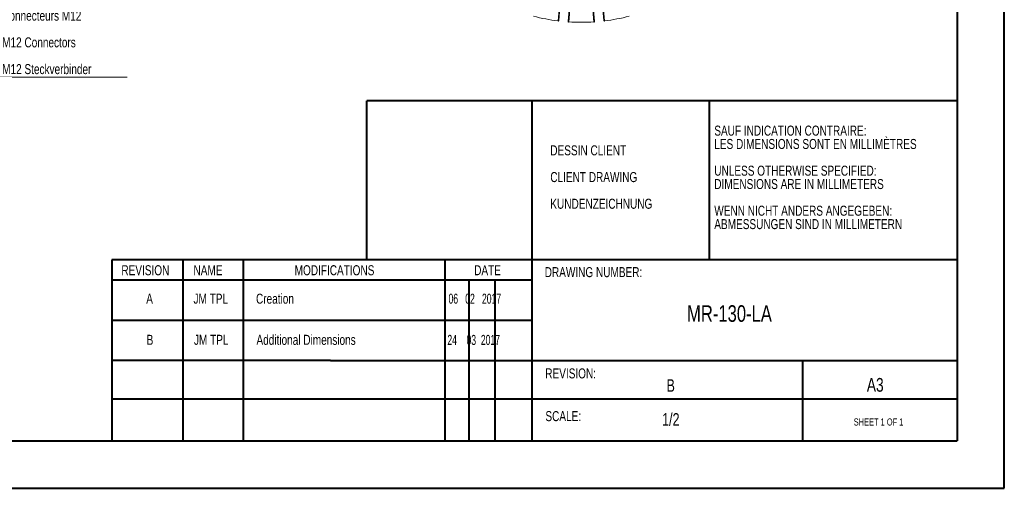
# Model space of a CAD drawing. Header units: millimetres. Extents: x 0 to 420, y 0 to 297.
# Tile 64 of 104: x 212 to 420, y 0 to 99. Entities that reach past the tile are written whole.
import ezdxf

# ---------------------------------------------------------------- set-up
doc = ezdxf.new("R2010")
doc.units = ezdxf.units.MM
doc.styles.add('SLDTEXTSTYLE0', font='TXT', dxfattribs={"width": 0.75})
doc.styles.add('SLDTEXTSTYLE1', font='TXT', dxfattribs={"width": 0.6875})
doc.styles.add('SLDTEXTSTYLE2', font='TXT', dxfattribs={"width": 0.642857})

# ---------------------------------------------------------------- blocks, each defined once
blk = doc.blocks.new('SW_NOTE_0')
at = {"color": 0, "linetype": 'Continuous', "lineweight": 0, "char_height": 2.1167, "attachment_point": 1, "style": 'SLDTEXTSTYLE0'}
for s, insert in [('SAUF INDICATION CONTRAIRE:', (0, 2.73)), ('LES DIMENSIONS SONT EN MILLIMÈTRES', (0, -0.09)), ('UNLESS OTHERWISE SPECIFIED:', (0, -5.74)), ('DIMENSIONS ARE IN MILLIMETERS', (0, -8.56)), ('WENN NICHT ANDERS ANGEGEBEN:', (0, -14.2)), ('ABMESSUNGEN SIND IN MILLIMETERN', (0, -17.03))]:
    blk.add_mtext(s, dxfattribs=dict(at, insert=insert))
blk = doc.blocks.new('SW_NOTE_1')
at = {"color": 0, "linetype": 'Continuous', "lineweight": 0, "char_height": 2.1167, "attachment_point": 1, "style": 'SLDTEXTSTYLE0'}
for s, insert in [('DESSIN CLIENT', (0, 2.73)), ('CLIENT DRAWING', (0, -2.92)), ('KUNDENZEICHNUNG', (0, -8.56))]:
    blk.add_mtext(s, dxfattribs=dict(at, insert=insert))
blk = doc.blocks.new('SW_NOTE_2')
at = {"color": 0, "linetype": 'Continuous', "lineweight": 0}
blk.add_line((26.94, 0), (0, 0), dxfattribs=at)
blk.add_line((26.94, 0), (0, 0), dxfattribs=at)
at = {"color": 0, "linetype": 'Continuous', "lineweight": 0, "char_height": 2.1167, "attachment_point": 1, "style": 'SLDTEXTSTYLE0'}
for s, insert in [('Connecteurs M12', (0.49, 14.04)), ('M12 Connectors', (0.49, 8.4)), ('M12 Steckverbinder', (0.49, 2.75))]:
    blk.add_mtext(s, dxfattribs=dict(at, insert=insert))

msp = doc.modelspace()

# ---------------------------------------------------------------- linework, layer by layer
at = {"color": 7, "linetype": 'Continuous', "lineweight": 40}
for p, q in [((420.07884357, 0.21478016), (420.07884357, 297.21478016)), ((410.07884357, 287.21478016), (410.07884357, 10.21478016)), ((410.07884357, 82.12533972), (285.17810608, 82.12533972)), ((285.17810608, 48.51380397), (285.17810608, 82.12533972)), ((320.13882313, 82.12533972), (320.13882313, 10.21478016)), ((357.63778124, 82.12533972), (357.63778124, 48.51380397)), ((410.07884357, 48.51380397), (231.21888987, 48.51380397)), ((231.21888987, 48.51380397), (231.21888987, 10.21478016)), ((246.27050125, 48.51380397), (246.27050125, 10.21478016)), ((259.04765613, 48.51380397), (259.04765613, 10.21478016)), ((301.67592443, 48.51380397), (301.67592443, 10.21478016)), ((320.13882313, 44.214896), (231.21888987, 44.21478016)), ((306.85713062, 10.21478016), (306.85713062, 44.21487869)), ((312.24838572, 44.21488572), (312.24838572, 10.21478016)), ((320.13882313, 35.71478016), (231.21888987, 35.71478016)), ((277.47884357, 27.21478016), (231.21888987, 27.21478016)), ((277.47884357, 27.21478016), (410.07884357, 27.21478016)), ((377.47752221, 10.21478016), (377.47752221, 27.21478016)), ((410.07884357, 19.03869425), (231.21888987, 19.03869425)), ((9.54138493, 10.21478016), (410.07884357, 10.21478016)), ((0.07884357, 0.21478016), (420.07884357, 0.21478016))]:
    msp.add_line(p, q, dxfattribs=at)
at = {"color": 7, "linetype": 'Continuous', "lineweight": 15}
for p, q in [((326.89430622, 113.05101802), (325.6655188, 99.02228779)), ((325.79004035, 99.08354221), (327.01882776, 113.11227244)), ((329.00017218, 112.84274083), (327.7784009, 98.89414397)), ((327.9030805, 98.81470417), (329.12485178, 112.76330103)), ((332.03144597, 112.76330103), (333.25321198, 98.81470417)), ((333.37789422, 98.89414397), (332.15612886, 112.84274137)), ((334.13747065, 113.11227082), (335.36625609, 99.08354113)), ((335.49078027, 99.02228672), (334.26199022, 113.05102125)), ((327.77808216, 99.31983194), (327.77808216, 98.88686313)), ((327.77808216, 98.88686313), (327.7784009, 98.89414397)), ((327.7784009, 98.89414397), (327.7784009, 99.32711278)), ((333.37789422, 99.32711278), (333.37789422, 98.89414397)), ((333.37789422, 98.89414397), (333.37821559, 98.88686098)), ((333.37821559, 98.88686098), (333.37821559, 99.31982979))]:
    msp.add_line(p, q, dxfattribs=at)
at = {"color": 8, "linetype": 'Continuous', "lineweight": 15, "flags": 128}
for points in [[(325.79004035, 99.08354221), (325.78780656, 99.07322812), (325.78070877, 99.06010867), (325.76918556, 99.04830541), (325.75367815, 99.03827748), (325.73478714, 99.03040767), (325.71323167, 99.0249949), (325.68984016, 99.0222553), (325.6655188, 99.02228779)], [(335.49078027, 99.02228672), (335.46645364, 99.02225423), (335.44306477, 99.02499597), (335.42151061, 99.03040551), (335.40261696, 99.03827533), (335.38710692, 99.04830541), (335.37558766, 99.06010975), (335.36849251, 99.0732292), (335.36625609, 99.08354113)]]:
    msp.add_lwpolyline(points, dxfattribs=at)
at = {"color": 7, "linetype": 'Continuous', "lineweight": 15, "flags": 128}
for points in [[(327.9030805, 98.81470417), (327.87875913, 98.81750659), (327.85536763, 98.82298214), (327.83381215, 98.83091148), (327.81492114, 98.84098598), (327.79941374, 98.85282498), (327.78789053, 98.86597687), (327.780798, 98.87992442), (327.7784009, 98.89414397)], [(333.37789422, 98.89414397), (333.37549975, 98.87992657), (333.36840591, 98.86597579), (333.35688533, 98.85282391), (333.34137529, 98.84098705), (333.32248165, 98.83091255), (333.30092749, 98.82297999), (333.27753862, 98.81750659), (333.25321198, 98.81470417)]]:
    msp.add_lwpolyline(points, dxfattribs=at)
at = {"color": 7, "linetype": 'Continuous', "lineweight": 15}
for centre, radius, start, end in [((325.53830842, 99.03082296), 0.12749639, 331.6860637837, 356.1614998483), ((327.71527994, 98.81682744), 0.18781256, 343.0684152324, 359.3522434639), ((333.47426878, 98.82197786), 0.22117643, 181.8845892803, 195.6996515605), ((335.60023599, 99.02570774), 0.10950917, 181.7901907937, 210.3663476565)]:
    msp.add_arc(centre, radius, start, end, dxfattribs=at)
for points in [[(325.66551805, 99.0222895), (323.9071268, 99.23433568), (322.17261271, 99.55978619), (320.47724323, 99.99577634)], [(333.25321385, 98.81470258), (331.47249573, 98.69865825), (329.68380087, 98.69865825), (327.90308275, 98.81470258)], [(340.67905337, 99.99577634), (338.9836839, 99.55978619), (337.2491698, 99.23433568), (335.49077855, 99.0222895)]]:
    msp.add_open_spline(points, degree=3, dxfattribs=at)
for points, knots in [([(325.65071077, 98.97188356), (325.65599964, 98.97086337), (325.67561629, 98.96707941), (325.71111774, 98.97571957), (325.7512661, 98.9990752), (325.77925156, 99.03769293), (325.79188602, 99.06999115), (325.79013127, 99.0866347), (325.79008644, 99.08705984)], [0, 0, 0, 0, 0.0792872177, 0.2940794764, 0.5200782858, 0.7526141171, 0.9936808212, 1, 1, 1, 1]), ([(327.77839827, 98.8954061), (327.77884489, 98.88102447), (327.77965328, 98.85499419), (327.79279504, 98.8257616), (327.80299233, 98.81216363), (327.80625997, 98.80780627)], [0, 0, 0, 0, 0.4562240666, 0.8257511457, 1, 1, 1, 1]), ([(327.80625997, 98.80780627), (327.81762086, 98.79668748), (327.83480254, 98.77987194), (327.86644596, 98.76587854), (327.88472676, 98.76421213), (327.89492377, 98.76328261)], [0, 0, 0, 0, 0.4632539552, 0.7006037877, 1, 1, 1, 1]), ([(333.26144379, 98.76319551), (333.27356613, 98.76462189), (333.30099213, 98.76784899), (333.33880998, 98.79195666), (333.36750171, 98.82996723), (333.38018826, 98.86793646), (333.37693788, 98.89008336), (333.3760661, 98.89602338)], [0, 0, 0, 0, 0.1851275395, 0.4188390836, 0.6593300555, 0.9086290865, 1, 1, 1, 1]), ([(335.36809738, 99.08362932), (335.36848023, 99.07581595), (335.36943206, 99.05639089), (335.3805744, 99.03336487), (335.39070835, 99.01975322), (335.39395447, 99.01539312)], [0, 0, 0, 0, 0.3138220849, 0.7802026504, 1, 1, 1, 1]), ([(335.39395447, 99.01539312), (335.40531553, 99.00412224), (335.42249766, 98.9870765), (335.45704405, 98.97306671), (335.48343673, 98.96697802), (335.50103085, 98.97097143), (335.50558962, 98.97200616)], [0, 0, 0, 0, 0.3770632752, 0.5702592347, 0.8886508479, 1, 1, 1, 1])]:
    msp.add_open_spline(points, degree=3, knots=knots, dxfattribs=at)

# ---------------------------------------------------------------- block references
at = {"color": 7, "linetype": 'Continuous', "lineweight": 0}
for name, p in [('SW_NOTE_2', (207.54195804, 87.1320903)), ('SW_NOTE_0', (358.71484827, 74.14778181)), ('SW_NOTE_1', (324.01977644, 69.97840426))]:
    msp.add_blockref(name, p, dxfattribs=at)

# ---------------------------------------------------------------- texts
for s, insert, char_height, attachment_point, style in [('REVISION', (233.25959842, 47.3648876), 2.116666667, 1, 'SLDTEXTSTYLE0'), ('NAME', (248.51710075, 47.3648876), 2.116666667, 1, 'SLDTEXTSTYLE0'), ('MODIFICATIONS', (269.92130509, 47.3648876), 2.1166666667, 1, 'SLDTEXTSTYLE0'), ('DATE', (307.90495934, 47.3648876), 2.116666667, 1, 'SLDTEXTSTYLE0'), ('DRAWING NUMBER:', (322.8350305, 46.96581736), 2.1166666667, 1, 'SLDTEXTSTYLE0'), ('A', (238.51549723, 41.35235219), 2.11666667, 1, 'SLDTEXTSTYLE0'), ('JM TPL', (248.51710075, 41.35235219), 2.116666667, 1, 'SLDTEXTSTYLE0'), ('Creation', (261.74666224, 41.35235219), 2.116666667, 1, 'SLDTEXTSTYLE0'), ('06   02   2017', (302.47668387, 41.35235219), 2.1166666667, 1, 'SLDTEXTSTYLE2'), ('MR-130-LA', (352.95156549, 38.90580064), 3.5, 1, 'SLDTEXTSTYLE0'), ('B', (238.60896239, 32.65750126), 2.11666667, 1, 'SLDTEXTSTYLE0'), ('JM TPL', (248.61056591, 32.65750126), 2.116666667, 1, 'SLDTEXTSTYLE0'), ('Additional Dimensions', (261.8401274, 32.65750126), 2.1166666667, 1, 'SLDTEXTSTYLE0'), ('24    03  2017', (302.23817028, 32.63916687), 2.1166666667, 1, 'SLDTEXTSTYLE2'), ('REVISION:', (322.95280968, 25.5561209), 2.116666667, 1, 'SLDTEXTSTYLE0'), ('B', (349.4943702, 23.27085635), 2.64583333, 2, 'SLDTEXTSTYLE0'), ('A3', (390.98514584, 23.53401711), 2.910416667, 1, 'SLDTEXTSTYLE0'), ('SCALE:', (322.97730812, 16.52544068), 2.116666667, 1, 'SLDTEXTSTYLE0'), ('1/2', (349.51182522, 16.09718244), 2.645833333, 2, 'SLDTEXTSTYLE0'), ('SHEET 1 OF 1', (388.22358336, 14.98250991), 1.5, 1, 'SLDTEXTSTYLE1')]:
    msp.add_mtext(s, dxfattribs=dict(at, insert=insert, char_height=char_height, attachment_point=attachment_point, style=style))

doc.saveas('drawing.dxf')
